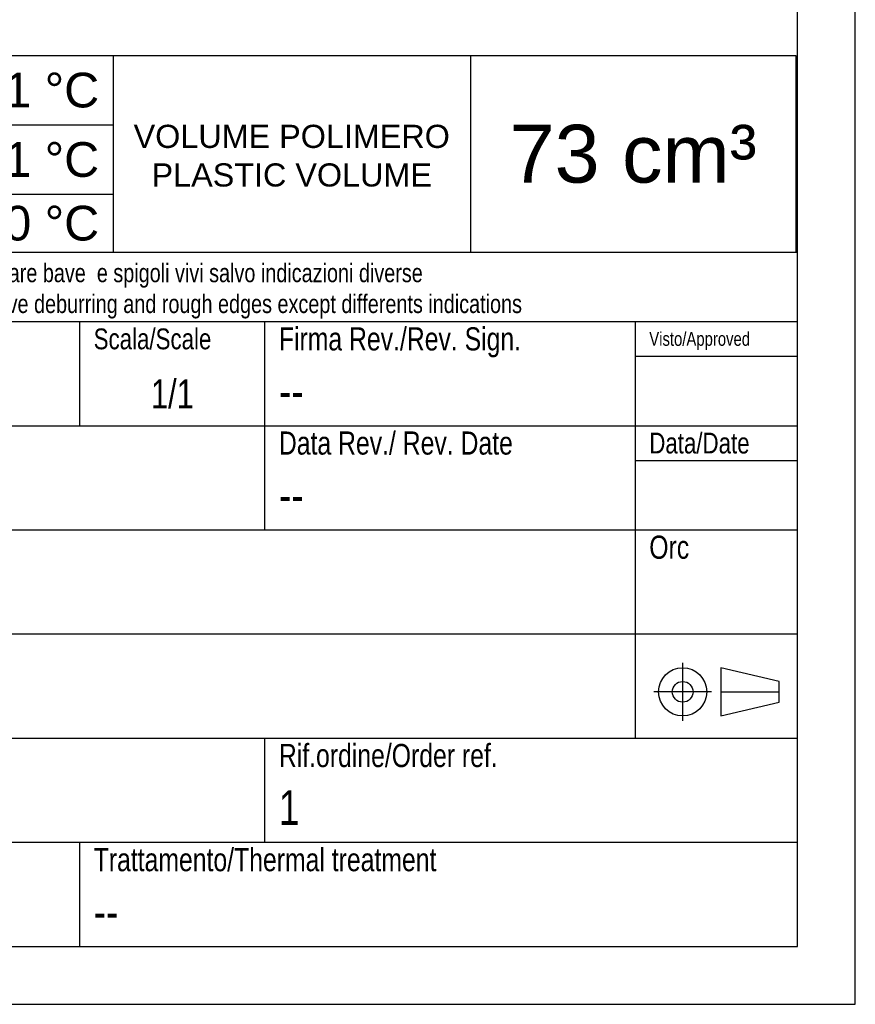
# Model space of a CAD drawing. Extents: x 0 to 1189, y 0 to 841.
# Tile 64 of 77: x 1117 to 1189, y 0 to 85. Entities that reach past the tile are written whole.
import ezdxf

# ---------------------------------------------------------------- set-up
doc = ezdxf.new("R2010")
doc.units = 0
doc.header["$LTSCALE"] = 65.395
doc.linetypes.add('CENTER', pattern=[0.6, 0.375, -0.075, 0.075, -0.075])
doc.layers.get('0').update_dxf_attribs({"linetype": 'CONTINUOUS'})
doc.layers.add('TABLE_BL5', color=7, linetype='CONTINUOUS')
doc.layers.add('TABLE_BL6', color=7, linetype='CONTINUOUS')
doc.styles.get("Standard").update_dxf_attribs({"font": 'txt', "width": 0.8})
doc.styles.add('TEXTSTYLE_2', font='arial.ttf')
doc.styles.add('TEXTSTYLE_3', font='txt', dxfattribs={"width": 0.6})

# ---------------------------------------------------------------- blocks, each defined once
blk = doc.blocks.new('A0_BL15', base_point=(594.5, 420.5))
at = {"color": 7, "linetype": 'CONTINUOUS'}
for p, q in [((1189, 0), (1189, 841)), ((1184, 5), (1184, 836)), ((5, 5), (1184, 5)), ((0, 0), (1189, 0))]:
    blk.add_line(p, q, dxfattribs=at)
blk = doc.blocks.new('VISTA_BL17', base_point=(1177, 27))
at = {"color": 2, "linetype": 'CENTER'}
for p, q in [((1174.085, 29.5), (1174.085, 24.5)), ((1176.585, 27), (1171.585, 27)), ((1177.387, 27), (1182.415, 27))]:
    blk.add_line(p, q, dxfattribs=at)
at = {"color": 2, "linetype": 'CONTINUOUS'}
for p, q in [((1177.387, 29.083), (1177.387, 24.917)), ((1182.415, 27.893), (1177.387, 29.083)), ((1182.415, 26.107), (1182.415, 27.893)), ((1177.387, 24.917), (1182.415, 26.107))]:
    blk.add_line(p, q, dxfattribs=at)
for radius in [2.083, 0.893]:
    blk.add_circle((1174.085, 27), radius, dxfattribs=at)
blk = doc.blocks.new('TABLE_BL5', base_point=(1090.437, 73.5))
at = {"layer": 'TABLE_BL5', "color": 2, "linetype": 'CONTINUOUS'}
for p, q in [((997, 82), (1183.875, 82)), ((997, 82), (997, 65)), ((1055.125, 82), (1055.125, 65)), ((1101.625, 82), (1101.625, 65)), ((1124.875, 82), (1124.875, 65)), ((1155.75, 82), (1155.75, 65)), ((1183.875, 82), (1183.875, 65)), ((1055.125, 76), (1124.875, 76)), ((997, 72), (1055.125, 72)), ((1008.625, 72), (1008.625, 65)), ((1055.125, 70), (1124.875, 70)), ((997, 65), (1183.875, 65))]:
    blk.add_line(p, q, dxfattribs=at)
at = {"layer": 'TABLE_BL5', "color": 2, "linetype": 'CONTINUOUS', "style": 'TEXTSTYLE_2'}
for s, insert, char_height, width, attachment_point in [('Temperatura monougello\\PSingle Nozzle temperature:', (1056.325, 81.375), 1.9, 31.97509, 1), ('VOLUME POLIMERO\\PPLASTIC VOLUME', (1140.312, 76), 2, 27.27138, 2), ('Temperatura stampo\\PMold temperature:', (1056.325, 75.375), 1.9, 24.60818, 1), ('Polimero\\PPlastic', (998.2, 70.5), 1.85, 10.17844, 1), ('  T °C', (1056.325, 68.5), 3, 10.72862, 1)]:
    blk.add_mtext(s, dxfattribs=dict(at, insert=insert, char_height=char_height, width=width, attachment_point=attachment_point))
at = {"layer": 'TABLE_BL5', "color": 4, "linetype": 'CONTINUOUS'}
for s, insert, char_height, width, attachment_point, style in [('PARAMETRI DI PROGETTO\\PPROJECT PARAMETERS: ', (1026.062, 80.75), 3, 54.36803, 2, 'TEXTSTYLE_2'), ('111 °C', (1123.675, 80.5), 3, 12.84758, 3, 'TEXTSTYLE_2'), ('73 cm³', (1169.812, 76), 5, 21.3197, 2, 'TEXTSTYLE_2'), ('11 °C', (1123.675, 74.5), 3, 10.51673, 3, 'TEXTSTYLE_2'), ('ABA', (1031.875, 70.5), 4, 16.14286, 2, 'TEXTSTYLE_3'), ('100 °C', (1123.675, 69), 3, 12.84758, 3, 'TEXTSTYLE_2')]:
    blk.add_mtext(s, dxfattribs=dict(at, insert=insert, char_height=char_height, width=width, attachment_point=attachment_point, style=style))
blk = doc.blocks.new('TABLE_BL6', base_point=(1090.5, 35))
at = {"layer": 'TABLE_BL6', "color": 2, "linetype": 'CONTINUOUS'}
for p, q in [((997, 5), (997, 65)), ((997, 65), (1184, 65)), ((1110, 59), (1110, 65)), ((1184, 5), (1184, 65)), ((997, 59), (1184, 59)), ((1066, 50), (1066, 59)), ((1122, 50), (1122, 59)), ((1138, 41), (1138, 59)), ((1170, 23), (1170, 59)), ((1170, 56), (1184, 56)), ((997, 50), (1184, 50)), ((1170, 47), (1184, 47)), ((997, 41), (1184, 41)), ((1048, 23), (1048, 41)), ((1048, 32), (1184, 32)), ((997, 23), (1184, 23)), ((1038, 14), (1038, 23)), ((1062, 14), (1062, 23)), ((1080, 14), (1080, 23)), ((1138, 14), (1138, 23)), ((997, 14), (1184, 14)), ((1043, 5), (1043, 14)), ((1052, 5), (1052, 14)), ((1066, 5), (1066, 14)), ((1122, 5), (1122, 14)), ((997, 5), (1184, 5))]:
    blk.add_line(p, q, dxfattribs=at)
for s, insert, char_height, width, attachment_point in [('Disegnatore/Engineer', (998.2, 22.5), 2, 41.57143, 1), ('Data/Date', (1039.2, 22.5), 2, 19.71429, 1), ('N.pz/Q.ty', (1063.2, 22.5), 2, 18.5, 1), ('Cliente/Customer', (1081.2, 22.5), 2, 33.5, 1), ('Rif.ordine/Order ref.', (1139.2, 22.5), 2, 42.07143, 1), ('OnlineSource', (998.2, 18.5), 3, 36.75, 1), ('31/07/17', (1039.2, 18.5), 3, 25.82143, 1), ('1', (1139.2, 18.5), 3, 2.57143, 1), ('--', (1081.2, 18.5), 3, 6.42857, 1), ('Codice/code ', (998.2, 13.5), 2, 25.42857, 1), ('Foglio', (1053.2, 13.5), 2, 11.64286, 1), ('Materiale/Material', (1067.2, 13.5), 2, 35.85714, 1), ('Trattamento/Thermal treatment', (1123.2, 13.5), 2, 61.42857, 1), ('Rev.', (1044.2, 13.5), 2, 8.35714, 1), ('1 ', (1059, 9.5), 3, 6.10714, 2), ('-- ', (1067.2, 9.5), 3, 9.96429, 1), ('-- ', (1123.2, 9.5), 3, 9.96429, 1)]:
    blk.add_mtext(s, dxfattribs=dict(at, insert=insert, char_height=char_height, width=width, attachment_point=attachment_point))
at = {"layer": 'TABLE_BL6', "color": 2, "linetype": 'CONTINUOUS', "insert": (998.2, 9.5), "char_height": 3.5, "width": 20.37546, "attachment_point": 1, "style": 'TEXTSTYLE_2'}
blk.add_mtext('99M0011', dxfattribs=at)

msp = doc.modelspace()

# ---------------------------------------------------------------- linework, layer by layer
at = {"color": 7, "linetype": 'CONTINUOUS'}
for p, q in [((1189, 0), (1189, 841)), ((0, 0), (1189, 0))]:
    msp.add_line(p, q, dxfattribs=at)

# ---------------------------------------------------------------- block references
at = {"color": 2, "linetype": 'CONTINUOUS'}
for name, p in [('A0_BL15', (594.5, 420.5)), ('VISTA_BL17', (1177, 27))]:
    msp.add_blockref(name, p, dxfattribs=at)
at = {"layer": 'TABLE_BL5'}
msp.add_blockref('TABLE_BL5', (1090.437, 73.5), dxfattribs=at)
at = {"layer": 'TABLE_BL6'}
msp.add_blockref('TABLE_BL6', (1090.5, 35), dxfattribs=at)

# ---------------------------------------------------------------- texts
at = {"color": 2, "linetype": 'CONTINUOUS'}
for s, insert, char_height, width, attachment_point in [('Eliminare bave  e spigoli vivi salvo indicazioni diverse\\PRemove deburring and rough edges except differents indications', (1111.2, 64), 1.6, 103.14286, 1), ('Scala/Scale', (1123.2, 58.4), 1.8, 20.18571, 1), ('Firma Rev./Rev. Sign.', (1139.2, 58.5), 2, 44.21429, 1), ('Visto/Approved', (1171.2, 58.1), 1.2, 17.82857, 1), ('1/1 ', (1130, 54), 2.5, 10.08929, 2), ('--', (1139.2, 54.5), 3, 6.42857, 1), ('Data Rev./ Rev. Date', (1139.2, 49.5), 2, 43.5, 1), ('Data/Date', (1171.2, 49.4), 1.8, 17.74286, 1), ('--', (1139.2, 45.5), 3, 6.42857, 1), ('Orc', (1171.2, 40.5), 2, 6.21429, 1)]:
    msp.add_mtext(s, dxfattribs=dict(at, insert=insert, char_height=char_height, width=width, attachment_point=attachment_point))

doc.saveas('drawing.dxf')
